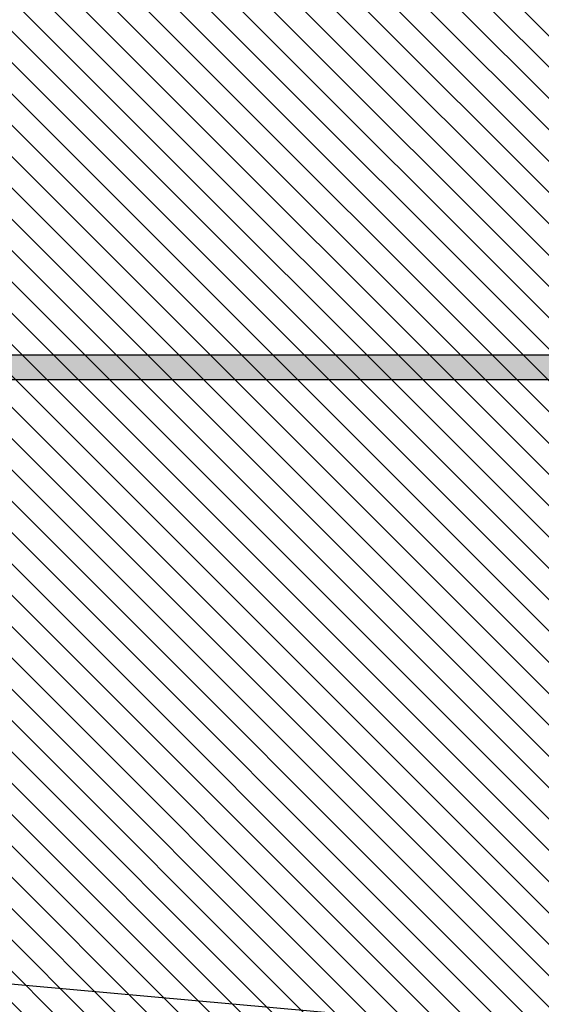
# Model space of a CAD drawing. Header units: millimetres. Extents: x -40276 to 214973, y -147941 to 35228.
# Tile 204 of 256: x -3863 to -1744, y 8533 to 12533. Entities that reach past the tile are written whole.
import ezdxf

# ---------------------------------------------------------------- set-up
doc = ezdxf.new("R2010")
doc.units = ezdxf.units.MM
doc.header["$MEASUREMENT"] = 0
for name, color, linetype in [('1._POHLED ZÁPADNÍ_2_0_plochy', 7, 'Continuous'), ('1._POHLED ZÁPADNÍ_2_Konstrukce - nosné', 7, 'Continuous'), ('1._POHLED ZÁPADNÍ_2_Nové_TZB - kanalizace', 7, 'Continuous'), ('1._POHLED ZÁPADNÍ_2_Výplně – Řezové', 7, 'Continuous')]:
    doc.layers.add(name, color=color, linetype=linetype)
doc.linetypes.add('kanalizace - splašková', pattern='A,0,[9,C.3 Koordinační situační výkres1.Shx,S=0.146825,R=0,X=-0.001,Y=0],-21,0', length=21)

msp = doc.modelspace()

# ---------------------------------------------------------------- hatches: boundary and pattern name
at = {"layer": '1._POHLED ZÁPADNÍ_2_0_plochy', "linetype": 'Continuous', "lineweight": 20, "true_color": 0xffaaaa}
h = msp.add_hatch(dxfattribs=at)
h.set_pattern_fill('Izolační_tvárnice_0002', color=21, style=0, pattern_type=2)
h.set_pattern_definition([(315, (-10360.18, 9405.31), (63.6396, 63.6396), [])])
h.paths.add_polyline_path([(-10906.3, 18690.2), (-10970.7, 9084.1), (-20311.4, 10009.9), (-20479.4, 269.7), (-242.3, 419.8), (-238.4, 17796)])
at = {"layer": '1._POHLED ZÁPADNÍ_2_Výplně – Řezové', "linetype": 'Continuous', "lineweight": 13}
msp.add_hatch(color=254, dxfattribs=at).paths.add_polyline_path([(-4383.5, 11070.3), (-821.7, 11070.3), (-821.7, 11170.3), (-4383.5, 11170.3)])

# ---------------------------------------------------------------- linework, layer by layer
at = {"layer": '1._POHLED ZÁPADNÍ_2_Konstrukce - nosné', "color": 7, "linetype": 'Continuous', "lineweight": 25}
for p, q in [((-821.7, 11170.3), (-5849.4, 11170.3)), ((-821.7, 11070.3), (-5849.2, 11070.3))]:
    msp.add_line(p, q, dxfattribs=at)
at = {"layer": '1._POHLED ZÁPADNÍ_2_Nové_TZB - kanalizace', "color": 1, "linetype": 'kanalizace - splašková', "lineweight": 25, "flags": 128}
msp.add_lwpolyline([(-18455.5, 9982.7), (-18356.6, 12521), (-9908.8, 11618.7), (-9679.8, 11334.9), (-9815.9, 9408), (-9591.4, 9129.8), (-2503.1, 8491.1)], dxfattribs=at)

doc.saveas('drawing.dxf')
